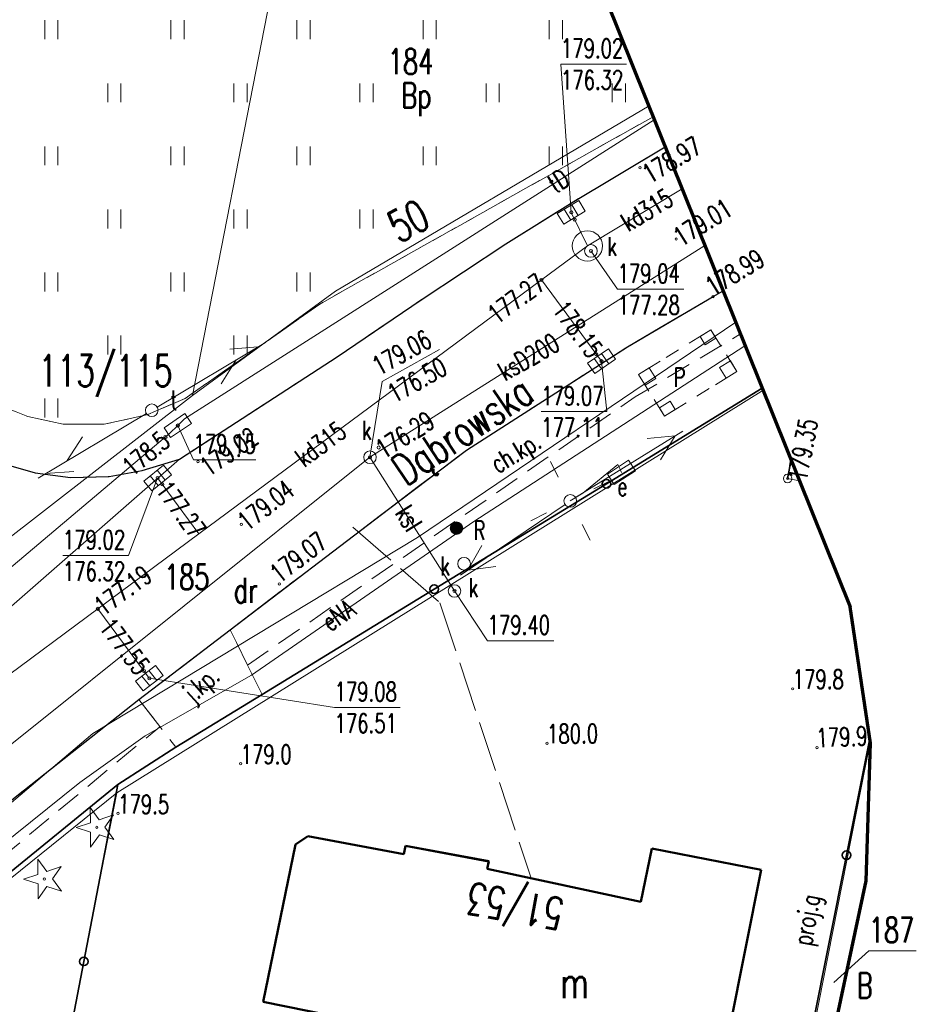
# Model space of a CAD drawing. Header units: metres. Extents: x 7429064 to 7429988, y 5709479 to 5710302.
# Tile 32 of 38: x 7429869 to 7429904, y 5710154 to 5710193. Entities that reach past the tile are written whole.
import ezdxf
from ezdxf.enums import TextEntityAlignment as Align

# ---------------------------------------------------------------- set-up
doc = ezdxf.new("R2010")
doc.units = ezdxf.units.M
doc.header["$MEASUREMENT"] = 0
for name, pattern in [('1', [0]), ('3_1', [0]), ('3_14', [1, -1]), ('3_KTCR02', [1.5, 1, -0.5]), ('3_KTJZ01', [2, 1.5, -0.5]), ('3_KTKR01', [0]), ('3_PTTU', [1.5, 1, -0.5]), ('5_EGBB01', [0]), ('7_1', [0]), ('7_SUBP02_05', [0]), ('7_SUPB_P_01', [2.5, 2, -0.5]), ('7_SUPE_01', [0]), ('7_SUPK_01', [0]), ('7_SUPK_P_01', [2.5, 2, -0.5]), ('7_SUPT_01', [0]), ('7_SUPW_01', [0])]:
    doc.linetypes.add(name, pattern=pattern)
doc.layers.get('0').update_dxf_attribs({"color": 250, "linetype": 'CONTINUOUS', "lineweight": 100})
for name, color, linetype, lineweight in [('BUIB_E_T_3', 7, 'CONTINUOUS', 15), ('BUIB_E_T_5', 7, 'CONTINUOUS', 15), ('BUIB_L_9', 7, 'CONTINUOUS', 18), ('BUIB_T_1', 7, 'CONTINUOUS', 18), ('DZIALKA_L_0', 96, '1', 18), ('DZIALKA_T_0', 96, 'CONTINUOUS', 18), ('EADTD_T_0', 7, 'CONTINUOUS', 25), ('EGBB_E_T_0', 7, 'CONTINUOUS', 25), ('EGBB_L_0', 7, '5_EGBB01', 50), ('KTCR_E_T_1', 7, 'CONTINUOUS', 15), ('KTCR_L_1', 7, '3_KTCR02', 18), ('KTJZ_E_T_0', 7, 'CONTINUOUS', 15), ('KTJZ_L_0', 7, '3_KTJZ01', 18), ('KTKR_L_0', 7, '3_KTKR01', 25), ('KTOK_L_1', 7, '3_1', 18), ('KTOK_L_4', 7, 'CONTINUOUS', 35), ('KTUL_E_T_0', 7, 'CONTINUOUS', 25), ('OBOP_T_0', 96, 'CONTINUOUS', 18), ('PTTU_L_2', 7, '3_PTTU', 18), ('RTPW_T_0', 7, 'CONTINUOUS', 15), ('RTPW_T_1', 7, 'CONTINUOUS', 15), ('SUBK_L_0', 34, '7_SUBP02_05', 18), ('SUPE_E_T_3', 1, 'CONTINUOUS', 15), ('SUPE_L_3', 1, '7_SUPE_01', 18), ('SUPK_E_T_0', 34, 'CONTINUOUS', 15), ('SUPK_E_T_4', 34, 'CONTINUOUS', 15), ('SUPK_L_0', 34, '7_SUPK_01', 18), ('SUPK_L_4', 34, '7_SUPK_01', 18), ('SUPP_E_T_3', 52, 'CONTINUOUS', 15), ('SUPP_L_4', 34, '7_SUPK_P_01', 18), ('SUPT_E_T_0', 30, 'CONTINUOUS', 15), ('SUPT_L_0', 30, '7_SUPT_01', 18), ('SUPW_L_0', 5, '7_SUPW_01', 18), ('SUSM_T_0', 7, 'CONTINUOUS', 18), ('SUSM_T_3', 7, 'CONTINUOUS', 18), ('SUTK_T_0', 7, 'CONTINUOUS', 18), ('SUTT_T_0', 30, 'CONTINUOUS', 18), ('SUUE_E_T_2', 7, 'CONTINUOUS', 15), ('SUUE_T_3', 7, 'CONTINUOUS', 18), ('SUUK_E_T_3', 7, 'CONTINUOUS', 15), ('SUUK_E_T_9', 34, 'CONTINUOUS', 15), ('SUUK_T_0', 7, 'CONTINUOUS', 18), ('SUUK_T_2', 34, 'CONTINUOUS', 18), ('SUUK_T_4', 7, 'CONTINUOUS', 18), ('SUUT_E_T_9', 30, 'CONTINUOUS', 15), ('SUUT_T_1', 30, 'CONTINUOUS', 18), ('UZYTKI_T_0', 96, 'CONTINUOUS', 18), ('zakres', 2, 'CONTINUOUS', 70)]:
    doc.layers.add(name, color=color, linetype=linetype, lineweight=lineweight)
doc.styles.get("Standard").update_dxf_attribs({"font": 'Simplex.SHX', "width": 0.75})

# ---------------------------------------------------------------- blocks, each defined once
blk = doc.blocks.new('3_BUIB07_01')
at = {"linetype": 'Continuous'}
for radius in [0.25, 0.225, 0.2, 0.2, 0.175, 0.175, 0.15, 0.15, 0.125, 0.125, 0.1, 0.1, 0.075, 0.075, 0.05, 0.05, 0.025, 0.025, 0.00715, 0.00715]:
    blk.add_circle((0, 0), radius, dxfattribs=at)
blk = doc.blocks.new('3_OBOP01_01')
at = {"linetype": 'Continuous'}
for p, q in [((-0.3012, 0.09375), (-0.4937, 0.6621)), ((-0.4937, 0.6621), (-0.0039, 0.31545)), ((-0.0039, 0.31545), (0.4771, 0.67415)), ((0.4771, 0.67415), (0.2988, 0.1012)), ((-0.78225, -0.26495), (-0.3012, 0.09375)), ((0.2988, 0.1012), (0.7886, -0.24545)), ((-0.18225, -0.2575), (-0.78225, -0.26495)), ((0.01025, -0.82585), (-0.18225, -0.2575)), ((0.1886, -0.2529), (0.01025, -0.82585)), ((0.7886, -0.24545), (0.1886, -0.2529))]:
    blk.add_line(p, q, dxfattribs=at)
blk.add_circle((0, 0), 0.045, dxfattribs=at)
blk = doc.blocks.new('3_PTTU04')
at = {"linetype": 'Continuous'}
for p, q in [((-0.2625, -0.375), (-0.2625, 0.375)), ((0.2625, -0.375), (0.2625, 0.375))]:
    blk.add_line(p, q, dxfattribs=at)
blk = doc.blocks.new('3_RTPW02')
at = {"linetype": 'Continuous'}
blk.add_circle((0, 0), 0.045, dxfattribs=at)
blk = doc.blocks.new('3_RTPW01')
at = {"linetype": 'Continuous'}
blk.add_circle((0, 0), 0.045, dxfattribs=at)
blk = doc.blocks.new('7_SUSM04_01')
at = {"linetype": 'Continuous'}
blk.add_circle((0, 0), 0.25, dxfattribs=at)
blk = doc.blocks.new('7_SUSM01_01')
at = {"linetype": 'Continuous'}
for p, q in [((-0.742, 0.742), (-1.237, 1.237)), ((0.742, 0.742), (1.237, 1.237)), ((-0.742, -0.742), (-1.237, -1.237)), ((0.742, -0.742), (1.237, -1.237))]:
    blk.add_line(p, q, dxfattribs=at)
blk = doc.blocks.new('7_SUPS01_05')
at = {"linetype": 'Continuous'}
blk.add_circle((0, 0), 0.0625, dxfattribs=at)
blk = doc.blocks.new('7_SUPS01_07')
at = {"linetype": 'Continuous'}
blk.add_circle((0, 0), 0.0625, dxfattribs=at)
blk = doc.blocks.new('7_SUUS18_01')
at = {"linetype": 'Continuous'}
for p, q in [((0.5, 0.25), (-0.5, 0.25)), ((-0.5, 0.25), (-0.5, -0.25)), ((0.5, -0.25), (0.5, 0.25)), ((-0.5, -0.25), (0.5, -0.25))]:
    blk.add_line(p, q, dxfattribs=at)
blk = doc.blocks.new('7_SUUS15_05')
at = {"linetype": 'Continuous'}
blk.add_circle((0, 0), 0.25, dxfattribs=at)
blk = doc.blocks.new('7_SUUS22_01')
at = {"linetype": 'Continuous'}
blk.add_circle((0, 0), 0.25, dxfattribs=at)
blk = doc.blocks.new('7_SUUS05')
at = {"linetype": 'Continuous'}
for p, q in [((-0.5, -0.25), (-0.5, 0.25)), ((-0.5, 0.25), (0.5, 0.25)), ((-0.175, 0.25), (-0.175, -0.25)), ((0.175, 0.25), (0.175, -0.25)), ((0.5, 0.25), (0.5, -0.25)), ((0.5, -0.25), (-0.5, -0.25))]:
    blk.add_line(p, q, dxfattribs=at)
blk = doc.blocks.new('7_SUUS15_07B')
at = {"linetype": 'Continuous'}
for p, q in [((0.5, 0.233), (-0.5, 0.233)), ((-0.5, 0.233), (-0.5, -0.233)), ((0.5, -0.233), (0.5, 0.233)), ((-0.5, -0.233), (0.5, -0.233))]:
    blk.add_line(p, q, dxfattribs=at)

msp = doc.modelspace()

# ---------------------------------------------------------------- linework, layer by layer
at = {"layer": 'BUIB_L_9', "linetype": '3_1'}
for p, q in [((7429895.44, 5710180.194), (7429896.29, 5710180.72)), ((7429895.867, 5710180.453), (7429896.29, 5710180.72)), ((7429896.29, 5710180.72), (7429896.706, 5710180.06)), ((7429896.29, 5710180.72), (7429896.498, 5710180.39)), ((7429896.075, 5710180.123), (7429895.867, 5710180.453)), ((7429896.498, 5710180.39), (7429896.075, 5710180.123)), ((7429894.525, 5710179.628), (7429895.015, 5710179.931)), ((7429896.914, 5710179.73), (7429897.33, 5710179.07)), ((7429893.43, 5710178.95), (7429894.28, 5710179.476)), ((7429893.43, 5710178.95), (7429893.855, 5710179.213)), ((7429893.855, 5710179.213), (7429894.118, 5710178.788)), ((7429896.642, 5710179.233), (7429897.068, 5710179.496)), ((7429896.904, 5710178.808), (7429896.642, 5710179.233)), ((7429897.068, 5710179.496), (7429897.33, 5710179.07)), ((7429893.693, 5710178.525), (7429893.43, 5710178.95)), ((7429893.842, 5710178.29), (7429893.43, 5710178.95)), ((7429894.118, 5710178.788), (7429893.693, 5710178.525)), ((7429897.33, 5710179.07), (7429896.479, 5710178.545)), ((7429897.33, 5710179.07), (7429896.904, 5710178.808)), ((7429896.231, 5710178.393), (7429895.737, 5710178.087)), ((7429894.46, 5710177.3), (7429894.048, 5710177.96)), ((7429894.254, 5710177.63), (7429894.678, 5710177.895)), ((7429894.46, 5710177.3), (7429894.254, 5710177.63)), ((7429895.311, 5710177.825), (7429894.46, 5710177.3)), ((7429894.678, 5710177.895), (7429894.884, 5710177.565)), ((7429894.884, 5710177.565), (7429894.46, 5710177.3))]:
    msp.add_line(p, q, dxfattribs=at)
at = {"layer": 'DZIALKA_L_0', "linetype": '1'}
for p, q in [((7429875.74, 5710178.12), (7429879.7, 5710198.37)), ((7429893.854, 5710189.61), (7429881.41, 5710182.26)), ((7429875.74, 5710178.12), (7429881.41, 5710182.26)), ((7429875.74, 5710178.12), (7429856.42, 5710163.13)), ((7429898.391, 5710178.346), (7429872.74, 5710162.37)), ((7429899.623, 5710149.249), (7429902.616, 5710164.38)), ((7429838.22, 5710134.56), (7429872.74, 5710162.37)), ((7429872.74, 5710162.37), (7429870.06, 5710148.64))]:
    msp.add_line(p, q, dxfattribs=at)
at = {"layer": 'DZIALKA_T_0', "linetype": 'Continuous'}
for p, q in [((7429901.174, 5710154.842), (7429902.559, 5710156.098)), ((7429902.559, 5710156.098), (7429904.441, 5710156.098))]:
    msp.add_line(p, q, dxfattribs=at)
at = {"layer": 'EGBB_L_0'}
for p, q in [((7429880.32, 5710160.65), (7429879.82, 5710160.32)), ((7429884.12, 5710159.94), (7429880.32, 5710160.65)), ((7429879.82, 5710160.32), (7429878.54, 5710154.08)), ((7429884.19, 5710160.26), (7429884.12, 5710159.94)), ((7429887.49, 5710159.65), (7429884.19, 5710160.26)), ((7429887.494, 5710159.653), (7429884.19, 5710160.26)), ((7429893.95, 5710160.16), (7429893.52, 5710158.04)), ((7429898.29, 5710159.31), (7429893.95, 5710160.16)), ((7429887.494, 5710159.653), (7429887.43, 5710159.36)), ((7429887.49, 5710159.65), (7429887.43, 5710159.36)), ((7429893.52, 5710158.04), (7429887.43, 5710159.36)), ((7429895.5, 5710145.29), (7429898.29, 5710159.31)), ((7429878.54, 5710154.08), (7429889.91, 5710151.79))]:
    msp.add_line(p, q, dxfattribs=at)
at = {"layer": 'KTCR_L_1', "linetype": '3_KTCR02'}
for p, q in [((7429894.006, 5710189.171), (7429880.785, 5710181.74)), ((7429890.731, 5710185.731), (7429894.487, 5710187.976)), ((7429888.163, 5710184.128), (7429890.731, 5710185.731)), ((7429884.815, 5710181.914), (7429888.163, 5710184.128)), ((7429881.477, 5710179.651), (7429884.815, 5710181.914)), ((7429892.99, 5710180.05), (7429896.38, 5710182.04)), ((7429896.38, 5710182.04), (7429896.78, 5710182.274)), ((7429880.785, 5710181.74), (7429875.448, 5710178.004)), ((7429893.29, 5710178.063), (7429897.469, 5710180.559)), ((7429886.61, 5710175.95), (7429892.99, 5710180.05)), ((7429875.231, 5710175.594), (7429881.477, 5710179.651)), ((7429875.448, 5710178.004), (7429873.969, 5710177.362)), ((7429877.925, 5710167.433), (7429893.29, 5710178.063)), ((7429869.219, 5710177.287), (7429867.788, 5710177.866)), ((7429870.609, 5710176.989), (7429869.219, 5710177.287)), ((7429873.969, 5710177.362), (7429872.239, 5710176.981)), ((7429872.239, 5710176.981), (7429870.609, 5710176.989)), ((7429883.51, 5710173.62), (7429886.61, 5710175.95)), ((7429868.351, 5710175.386), (7429869.501, 5710175.058)), ((7429873.741, 5710175.142), (7429875.231, 5710175.594)), ((7429869.501, 5710175.058), (7429870.901, 5710174.869)), ((7429870.901, 5710174.869), (7429872.441, 5710174.911)), ((7429872.441, 5710174.911), (7429873.741, 5710175.142)), ((7429877.238, 5710168.825), (7429883.51, 5710173.62)), ((7429877.925, 5710167.433), (7429877.238, 5710168.825)), ((7429864.71, 5710159.04), (7429873.621, 5710166.061)), ((7429873.621, 5710166.061), (7429874.45, 5710164.99)), ((7429865.81, 5710157.84), (7429874.45, 5710164.99))]:
    msp.add_line(p, q, dxfattribs=at)
at = {"layer": 'KTJZ_L_0', "linetype": '3_KTJZ01'}
for p, q in [((7429894.487, 5710187.976), (7429890.731, 5710185.731)), ((7429890.731, 5710185.731), (7429888.163, 5710184.128)), ((7429888.163, 5710184.128), (7429884.815, 5710181.914)), ((7429884.815, 5710181.914), (7429881.477, 5710179.651)), ((7429892.99, 5710180.05), (7429896.38, 5710182.04)), ((7429896.38, 5710182.04), (7429896.78, 5710182.274)), ((7429886.61, 5710175.95), (7429892.99, 5710180.05)), ((7429881.477, 5710179.651), (7429875.231, 5710175.594)), ((7429883.51, 5710173.62), (7429886.61, 5710175.95)), ((7429869.501, 5710175.058), (7429868.351, 5710175.386)), ((7429875.231, 5710175.594), (7429873.741, 5710175.142)), ((7429899.34, 5710174.83), (7429899.479, 5710175.561)), ((7429870.901, 5710174.869), (7429869.501, 5710175.058)), ((7429872.441, 5710174.911), (7429870.901, 5710174.869)), ((7429873.741, 5710175.142), (7429872.441, 5710174.911)), ((7429899.81, 5710174.737), (7429899.34, 5710174.83)), ((7429877.238, 5710168.825), (7429883.51, 5710173.62)), ((7429873.621, 5710166.061), (7429877.238, 5710168.825)), ((7429878.501, 5710166.266), (7429877.238, 5710168.825)), ((7429864.71, 5710159.04), (7429873.621, 5710166.061)), ((7429873.621, 5710166.061), (7429875.083, 5710164.172)), ((7429875.083, 5710164.172), (7429878.501, 5710166.266))]:
    msp.add_line(p, q, dxfattribs=at)
at = {"layer": 'KTJZ_L_0', "linetype": '3_14'}
msp.add_line((7429866.019, 5710167.553), (7429875.231, 5710175.594), dxfattribs=at)
at = {"layer": 'KTKR_L_0', "linetype": '3_KTKR01'}
for p, q in [((7429890.731, 5710185.731), (7429894.487, 5710187.976)), ((7429888.163, 5710184.128), (7429890.731, 5710185.731)), ((7429884.815, 5710181.914), (7429888.163, 5710184.128)), ((7429881.477, 5710179.651), (7429884.815, 5710181.914)), ((7429892.99, 5710180.05), (7429896.38, 5710182.04)), ((7429896.38, 5710182.04), (7429896.78, 5710182.274)), ((7429886.61, 5710175.95), (7429892.99, 5710180.05)), ((7429875.231, 5710175.594), (7429881.477, 5710179.651)), ((7429883.51, 5710173.62), (7429886.61, 5710175.95)), ((7429868.351, 5710175.386), (7429869.501, 5710175.058)), ((7429873.741, 5710175.142), (7429875.231, 5710175.594)), ((7429869.501, 5710175.058), (7429870.901, 5710174.869)), ((7429870.901, 5710174.869), (7429872.441, 5710174.911)), ((7429872.441, 5710174.911), (7429873.741, 5710175.142)), ((7429877.238, 5710168.825), (7429883.51, 5710173.62)), ((7429873.621, 5710166.061), (7429877.238, 5710168.825)), ((7429864.71, 5710159.04), (7429873.621, 5710166.061))]:
    msp.add_line(p, q, dxfattribs=at)
at = {"layer": 'KTOK_L_1'}
msp.add_line((7429899.81, 5710174.737), (7429899.34, 5710174.83), dxfattribs=at)
msp.add_circle((7429899.34, 5710174.83), 0.17, dxfattribs=at)
at = {"layer": 'KTOK_L_4'}
for p, q in [((7429892.154, 5710174.622), (7429898.335, 5710178.405)), ((7429899.478, 5710175.563), (7429899.34, 5710174.83)), ((7429885.327, 5710170.444), (7429892.154, 5710174.622)), ((7429878.501, 5710166.266), (7429885.327, 5710170.444)), ((7429875.083, 5710164.172), (7429878.501, 5710166.266)), ((7429901.674, 5710159.894), (7429902.596, 5710164.515)), ((7429872.78, 5710162.7), (7429875.083, 5710164.172)), ((7429872.78, 5710162.7), (7429867.198, 5710158.156)), ((7429871.435, 5710155.685), (7429872.78, 5710162.7)), ((7429900.286, 5710152.936), (7429901.674, 5710159.894)), ((7429870.09, 5710148.67), (7429871.435, 5710155.685))]:
    msp.add_line(p, q, dxfattribs=at)
for centre in [(7429892.154, 5710174.622), (7429885.327, 5710170.444), (7429901.674, 5710159.894), (7429871.435, 5710155.685)]:
    msp.add_circle(centre, 0.17, dxfattribs=at)
at = {"layer": 'PTTU_L_2', "linetype": '3_PTTU'}
for p, q in [((7429880.785, 5710181.74), (7429894.006, 5710189.171)), ((7429875.448, 5710178.004), (7429880.785, 5710181.74)), ((7429873.969, 5710177.362), (7429875.448, 5710178.004)), ((7429867.788, 5710177.866), (7429869.219, 5710177.287)), ((7429869.219, 5710177.287), (7429870.609, 5710176.989)), ((7429872.239, 5710176.981), (7429873.969, 5710177.362)), ((7429870.609, 5710176.989), (7429872.239, 5710176.981))]:
    msp.add_line(p, q, dxfattribs=at)
at = {"layer": 'SUBK_L_0', "linetype": '7_SUBP02_05'}
msp.add_circle((7429891.4, 5710184.05), 0.6, dxfattribs=at)
at = {"layer": 'SUPE_L_3', "linetype": '7_SUPE_01'}
for p, q in [((7429886.894, 5710173.126), (7429897.608, 5710180.067)), ((7429897.608, 5710180.067), (7429897.655, 5710180.097)), ((7429895.183, 5710176.705), (7429890.933, 5710174.072)), ((7429894.886, 5710176.52), (7429893.772, 5710176.419)), ((7429894.886, 5710176.52), (7429894.299, 5710175.569)), ((7429891.22, 5710174.25), (7429892.6, 5710175.38)), ((7429892.6, 5710175.38), (7429892.69, 5710175.23)), ((7429892.69, 5710175.23), (7429892.75, 5710175.07)), ((7429890.72, 5710173.94), (7429891.22, 5710174.25)), ((7429886.37, 5710171), (7429890.513, 5710173.8)), ((7429878.08, 5710167.036), (7429886.894, 5710173.126)), ((7429886.66, 5710171.196), (7429887.209, 5710172.171)), ((7429886.66, 5710171.196), (7429887.769, 5710171.342)), ((7429873.872, 5710164.631), (7429878.08, 5710167.036)), ((7429871.274, 5710162.778), (7429873.872, 5710164.631)), ((7429865.029, 5710157.751), (7429871.274, 5710162.778))]:
    msp.add_line(p, q, dxfattribs=at)
at = {"layer": 'SUPK_L_0', "linetype": '7_SUPK_01'}
for p, q in [((7429891.4, 5710184.05), (7429895.157, 5710186.31)), ((7429891.4, 5710184.05), (7429890.76, 5710185.38)), ((7429889.58, 5710182.7), (7429891.4, 5710184.05)), ((7429876, 5710172.63), (7429889.58, 5710182.7)), ((7429891.96, 5710179.48), (7429889.58, 5710182.7)), ((7429874.36, 5710174.85), (7429876, 5710172.63)), ((7429871.99, 5710169.66), (7429876, 5710172.63)), ((7429865.13, 5710164.57), (7429871.99, 5710169.66)), ((7429874.03, 5710166.91), (7429871.99, 5710169.66))]:
    msp.add_line(p, q, dxfattribs=at)
at = {"layer": 'SUPK_L_0', "linetype": '7_1'}
for p, q in [((7429891.4, 5710184.05), (7429895.157, 5710186.31)), ((7429891.4, 5710184.05), (7429890.76, 5710185.38)), ((7429889.58, 5710182.7), (7429891.4, 5710184.05)), ((7429876, 5710172.63), (7429889.58, 5710182.7)), ((7429891.96, 5710179.48), (7429889.58, 5710182.7)), ((7429874.36, 5710174.85), (7429876, 5710172.63)), ((7429871.99, 5710169.66), (7429876, 5710172.63)), ((7429865.13, 5710164.57), (7429871.99, 5710169.66)), ((7429874.03, 5710166.91), (7429871.99, 5710169.66))]:
    msp.add_line(p, q, dxfattribs=at)
at = {"layer": 'SUPK_L_4', "linetype": '7_SUPK_01'}
for p, q in [((7429882.78, 5710175.67), (7429896.061, 5710184.062)), ((7429846.35, 5710146.57), (7429882.78, 5710175.67)), ((7429882.78, 5710175.67), (7429886.13, 5710170.37))]:
    msp.add_line(p, q, dxfattribs=at)
at = {"layer": 'SUPK_L_4', "linetype": '7_1'}
for p, q in [((7429882.78, 5710175.67), (7429896.061, 5710184.062)), ((7429846.35, 5710146.57), (7429882.78, 5710175.67)), ((7429882.78, 5710175.67), (7429886.13, 5710170.37))]:
    msp.add_line(p, q, dxfattribs=at)
at = {"layer": 'SUPP_L_4', "linetype": '7_SUPK_P_01'}
for p, q in [((7429882.1, 5710172.9), (7429885.55, 5710169.9)), ((7429885.55, 5710169.9), (7429889.173, 5710158.982))]:
    msp.add_line(p, q, dxfattribs=at)
at = {"layer": 'SUPP_L_4', "linetype": '7_SUPB_P_01'}
for p, q in [((7429882.1, 5710172.9), (7429885.55, 5710169.9)), ((7429885.55, 5710169.9), (7429889.173, 5710158.982))]:
    msp.add_line(p, q, dxfattribs=at)
at = {"layer": 'SUPT_L_0', "linetype": '7_SUPT_01'}
for p, q in [((7429875.43, 5710177.19), (7429894.053, 5710189.055)), ((7429874.343, 5710177.661), (7429878.637, 5710180.222)), ((7429877.222, 5710179.96), (7429878.337, 5710180.043)), ((7429876.875, 5710178.589), (7429877.478, 5710179.531)), ((7429869.618, 5710174.847), (7429873.914, 5710177.405)), ((7429874.83, 5710176.61), (7429875.16, 5710176.93)), ((7429875.16, 5710176.93), (7429875.43, 5710177.19)), ((7429846.61, 5710152.83), (7429874.83, 5710176.61)), ((7429870.778, 5710175.538), (7429871.381, 5710176.479)), ((7429869.918, 5710175.026), (7429871.033, 5710175.108))]:
    msp.add_line(p, q, dxfattribs=at)
at = {"layer": 'SUPW_L_0', "linetype": '7_SUPW_01'}
for p, q in [((7429884.67, 5710172.49), (7429897.279, 5710181.032)), ((7429871.79, 5710164.72), (7429884.67, 5710172.49)), ((7429860.36, 5710155.04), (7429871.79, 5710164.72))]:
    msp.add_line(p, q, dxfattribs=at)
at = {"layer": 'SUPW_L_0', "linetype": '7_1'}
for p, q in [((7429897.279, 5710181.032), (7429884.67, 5710172.49)), ((7429884.67, 5710172.49), (7429871.79, 5710164.72)), ((7429871.79, 5710164.72), (7429860.36, 5710155.04))]:
    msp.add_line(p, q, dxfattribs=at)
at = {"layer": 'SUTK_T_0', "linetype": 'Continuous'}
for p, q in [((7429890.76, 5710185.38), (7429890.349, 5710191.257)), ((7429890.349, 5710191.257), (7429892.955, 5710191.257)), ((7429891.54, 5710183.85), (7429892.592, 5710182.333)), ((7429892.592, 5710182.333), (7429895.225, 5710182.333)), ((7429883.264, 5710178.671), (7429885.538, 5710179.945)), ((7429891.96, 5710179.48), (7429892.174, 5710177.482)), ((7429882.78, 5710175.67), (7429883.264, 5710178.671)), ((7429889.568, 5710177.482), (7429892.174, 5710177.482)), ((7429874.36, 5710174.85), (7429873.208, 5710171.771)), ((7429870.602, 5710171.771), (7429873.208, 5710171.771)), ((7429886.13, 5710170.37), (7429887.442, 5710168.398)), ((7429887.442, 5710168.398), (7429890.075, 5710168.398)), ((7429874.03, 5710166.91), (7429881.374, 5710165.749)), ((7429881.374, 5710165.749), (7429883.979, 5710165.749))]:
    msp.add_line(p, q, dxfattribs=at)
at = {"layer": 'SUTT_T_0', "linetype": 'Continuous'}
for p, q in [((7429875.16, 5710176.93), (7429875.78, 5710175.57)), ((7429875.78, 5710175.57), (7429878.25, 5710175.57))]:
    msp.add_line(p, q, dxfattribs=at)
at = {"layer": 'zakres', "linetype": 'Continuous', "lineweight": 70, "flags": 128}
for points in [[(7429879.97, 5710224.078), (7429901.822, 5710169.735)], [(7429894.812, 5710142.052), (7429897.529, 5710145.552), (7429899.713, 5710149.408), (7429901.318, 5710153.538), (7429902.453, 5710158.878), (7429902.623, 5710164.334), (7429901.822, 5710169.735)]]:
    msp.add_lwpolyline(points, dxfattribs=at)

# ---------------------------------------------------------------- block references
at = {"layer": 'BUIB_T_1'}
msp.add_blockref('3_BUIB07_01', (7429886.21, 5710172.86), dxfattribs=at)
at = {"layer": 'OBOP_T_0', "rotation": 269.9999974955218}
for p in [(7429871.95, 5710161), (7429869.87, 5710158.95)]:
    msp.add_blockref('3_OBOP01_01', p, dxfattribs=at)
at = {"layer": 'PTTU_L_2'}
for p in [(7429870.145, 5710192.621), (7429875.145, 5710192.621), (7429880.145, 5710192.621), (7429885.145, 5710192.621), (7429890.145, 5710192.621), (7429872.645, 5710190.121), (7429877.645, 5710190.121), (7429882.645, 5710190.121), (7429887.645, 5710190.121), (7429892.645, 5710190.121), (7429870.145, 5710187.621), (7429875.145, 5710187.621), (7429880.145, 5710187.621), (7429885.145, 5710187.621), (7429890.145, 5710187.621), (7429872.645, 5710185.121), (7429877.645, 5710185.121), (7429882.645, 5710185.121), (7429870.145, 5710182.621), (7429875.145, 5710182.621), (7429880.145, 5710182.621), (7429872.645, 5710180.121), (7429877.645, 5710180.121), (7429870.145, 5710177.621)]:
    msp.add_blockref('3_PTTU04', p, dxfattribs=at)
at = {"layer": 'RTPW_T_0'}
for p in [(7429899.54, 5710166.49), (7429889.8, 5710164.33), (7429900.5, 5710164.16), (7429877.65, 5710163.52), (7429872.79, 5710161.55)]:
    msp.add_blockref('3_RTPW01', p, dxfattribs=at)
at = {"layer": 'RTPW_T_1'}
for p in [(7429893.49, 5710187.15), (7429894.92, 5710184.32), (7429896.38, 5710182.04), (7429875.96, 5710175.5), (7429899.34, 5710174.83), (7429877.68, 5710173.01), (7429879.19, 5710170.65)]:
    msp.add_blockref('3_RTPW02', p, dxfattribs=at)
at = {"layer": 'SUSM_T_0', "rotation": 71.8200028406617}
msp.add_blockref('7_SUSM01_01', (7429890.72, 5710173.94), dxfattribs=at)
at = {"layer": 'SUSM_T_3'}
msp.add_blockref('7_SUSM04_01', (7429874.129, 5710177.533), dxfattribs=at)
at = {"layer": 'SUSM_T_3', "rotation": 259.5899968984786}
msp.add_blockref('7_SUSM04_01', (7429890.72, 5710173.94), dxfattribs=at)
at = {"layer": 'SUTK_T_0'}
for p in [(7429890.76, 5710185.38), (7429890.898, 5710185.093), (7429891.54, 5710183.85), (7429889.58, 5710182.7), (7429891.757, 5710179.755), (7429891.96, 5710179.48), (7429883.124, 5710176.06), (7429882.78, 5710175.67), (7429874.36, 5710174.85), (7429874.548, 5710174.596), (7429886.13, 5710170.37), (7429871.99, 5710169.66), (7429873.816, 5710167.198), (7429874.03, 5710166.91)]:
    msp.add_blockref('7_SUPS01_05', p, dxfattribs=at)
at = {"layer": 'SUTT_T_0'}
for p in [(7429875.16, 5710176.93), (7429874.669, 5710176.474)]:
    msp.add_blockref('7_SUPS01_07', p, dxfattribs=at)
at = {"layer": 'SUUE_T_3', "rotation": 32.98808246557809}
msp.add_blockref('7_SUUS18_01', (7429892.75, 5710175.07), dxfattribs=at)
at = {"layer": 'SUUK_T_0'}
for p, rotation in [((7429890.76, 5710185.38), 31.24938951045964), ((7429891.96, 5710179.48), 34.44102762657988), ((7429874.36, 5710174.85), 39.53047478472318), ((7429874.03, 5710166.91), 38.09304781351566)]:
    msp.add_blockref('7_SUUS05', p, dxfattribs=dict(at, rotation=rotation))
at = {"layer": 'SUUK_T_2', "rotation": 269.9999974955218}
for p in [(7429882.78, 5710175.67), (7429886.51, 5710171.45)]:
    msp.add_blockref('7_SUUS15_05', p, dxfattribs=at)
at = {"layer": 'SUUK_T_4'}
for p in [(7429891.54, 5710183.85), (7429886.13, 5710170.37)]:
    msp.add_blockref('7_SUUS22_01', p, dxfattribs=at)
at = {"layer": 'SUUT_T_1', "rotation": 33.90999407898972}
msp.add_blockref('7_SUUS15_07B', (7429875.16, 5710176.93), dxfattribs=at)

# ---------------------------------------------------------------- texts
at = {"layer": 'BUIB_E_T_3', "width": 0.7}
msp.add_text('R', height=0.75, dxfattribs=at).set_placement((7429886.881, 5710172.397))
at = {"layer": 'BUIB_E_T_5', "width": 0.7}
msp.add_text('P', height=0.75, dxfattribs=at).set_placement((7429895.052, 5710178.84), align=Align.MIDDLE)
at = {"layer": 'DZIALKA_T_0', "width": 0.7}
for s, p in [('184', (7429883.49, 5710191.86)), ('185', (7429874.614, 5710171.425)), ('187', (7429902.559, 5710157.431))]:
    msp.add_text(s, height=1, dxfattribs=at).set_placement(p, align=Align.TOP_LEFT)
at = {"layer": 'EADTD_T_0', "width": 0.7}
for s, rotation, p in [('50', 27.9795, (7429884.594, 5710184.49)), ('51/53', 169.9089, (7429888.64, 5710158.493))]:
    msp.add_text(s, height=1.25, rotation=rotation, dxfattribs=at).set_placement(p, align=Align.CENTER)
msp.add_text('113/115', height=1.25, dxfattribs=at).set_placement((7429872.293, 5710178.481), align=Align.CENTER)
at = {"layer": 'EGBB_E_T_0', "width": 0.7}
msp.add_text('m', height=1.25, dxfattribs=at).set_placement((7429890.896, 5710154.854), align=Align.MIDDLE)
at = {"layer": 'KTCR_E_T_1', "width": 0.7}
msp.add_text('ch.kp.', height=0.75, rotation=31.5891, dxfattribs=at).set_placement((7429888.616, 5710175.767), align=Align.MIDDLE)
at = {"layer": 'KTJZ_E_T_0', "width": 0.7}
msp.add_text('j.kp.', height=0.75, rotation=41.4237, dxfattribs=at).set_placement((7429876.143, 5710166.602), align=Align.MIDDLE)
at = {"layer": 'KTUL_E_T_0', "width": 0.7}
msp.add_text('Dąbrowska', height=1.25, rotation=33.9266, dxfattribs=at).set_placement((7429886.527, 5710176.626), align=Align.MIDDLE)
at = {"layer": 'RTPW_T_0', "width": 0.7}
for s, rotation, p in [('179.8', 0.1567, (7429899.54, 5710166.49)), ('180.0', 0.4546, (7429889.8, 5710164.33)), ('179.9', 2.7818, (7429900.5, 5710164.16)), ('179.0', 359.9218, (7429877.65, 5710163.52)), ('179.5', 359.4682, (7429872.79, 5710161.55))]:
    msp.add_text(s, height=0.75, rotation=rotation, dxfattribs=at).set_placement(p)
at = {"layer": 'RTPW_T_1', "width": 0.7}
for s, rotation, p in [('178.97', 30.9568, (7429893.49, 5710187.15)), ('179.35', 79.2326, (7429899.34, 5710174.83)), ('179.02', 34.5016, (7429875.96, 5710175.5))]:
    msp.add_text(s, height=0.75, rotation=rotation, dxfattribs=at).set_placement(p, align=Align.TOP_LEFT)
for s, rotation, p in [('179.01', 32.1086, (7429894.92, 5710184.32)), ('179.04', 37.9872, (7429877.68, 5710173.01))]:
    msp.add_text(s, height=0.75, rotation=rotation, dxfattribs=at).set_placement(p, align=Align.MIDDLE_LEFT)
for s, rotation, p in [('178.99', 31.2398, (7429896.38, 5710182.04)), ('179.07', 37.6992, (7429879.19, 5710170.65))]:
    msp.add_text(s, height=0.75, rotation=rotation, dxfattribs=at).set_placement(p)
at = {"layer": 'SUPE_E_T_3', "width": 0.7}
msp.add_text('eNA', height=0.75, rotation=34.6405, dxfattribs=at).set_placement((7429881.527, 5710169.418), align=Align.MIDDLE)
at = {"layer": 'SUPK_E_T_0', "width": 0.7}
for rotation, p in [(31.0276, (7429893.754, 5710185.475)), (36.5581, (7429880.816, 5710176.202))]:
    msp.add_text('kd315', height=0.75, rotation=rotation, dxfattribs=at).set_placement(p, align=Align.MIDDLE)
at = {"layer": 'SUPK_E_T_4', "width": 0.7}
for s, rotation, p in [('ksD200', 30.0136, (7429889.063, 5710179.648)), ('ksI', 302.296, (7429884.311, 5710173.248))]:
    msp.add_text(s, height=0.75, rotation=rotation, dxfattribs=at).set_placement(p, align=Align.MIDDLE)
at = {"layer": 'SUPP_E_T_3', "width": 0.7}
msp.add_text('proj.g', height=0.75, rotation=80.0653, dxfattribs=at).set_placement((7429900.194, 5710157.317), align=Align.MIDDLE)
at = {"layer": 'SUPT_E_T_0', "width": 0.7}
msp.add_text('tD', height=0.75, rotation=32.5025, dxfattribs=at).set_placement((7429890.248, 5710186.631), align=Align.MIDDLE)
at = {"layer": 'SUTK_T_0', "width": 0.7}
for s, p in [('179.02', (7429890.349, 5710192.257)), ('176.32', (7429890.349, 5710191.007)), ('179.04', (7429892.592, 5710183.333)), ('177.28', (7429892.592, 5710182.083)), ('179.07', (7429889.568, 5710178.482)), ('177.11', (7429889.568, 5710177.232)), ('179.02', (7429870.602, 5710172.771)), ('176.32', (7429870.602, 5710171.521)), ('179.08', (7429881.374, 5710166.749)), ('176.51', (7429881.374, 5710165.499))]:
    msp.add_text(s, height=0.75, dxfattribs=at).set_placement(p, align=Align.TOP_LEFT)
for s, rotation, p in [('177.27', 36.5665, (7429889.58, 5710182.7)), ('178.15', 306.8076, (7429891.757, 5710179.755)), ('177.55', 307.8899, (7429873.816, 5710167.198))]:
    msp.add_text(s, height=0.75, rotation=rotation, dxfattribs=at).set_placement(p, align=Align.MIDDLE_RIGHT)
for s, p in [('179.06', (7429882.776, 5710179.544)), ('176.50', (7429883.387, 5710178.453))]:
    msp.add_text(s, height=0.75, rotation=29.258, dxfattribs=at).set_placement(p, align=Align.TOP_LEFT)
for s, rotation, p in [('176.29', 32.03, (7429883.118, 5710175.907)), ('177.27', 306.4547, (7429874.548, 5710174.596)), ('177.19', 36.5254, (7429871.99, 5710169.66))]:
    msp.add_text(s, height=0.75, rotation=rotation, dxfattribs=at).set_placement(p, align=Align.MIDDLE_LEFT)
msp.add_text('179.40', height=0.75, dxfattribs=at).set_placement((7429887.442, 5710168.648))
at = {"layer": 'SUTT_T_0', "width": 0.7}
msp.add_text('178.5', height=0.75, rotation=40.12, dxfattribs=at).set_placement((7429874.669, 5710176.474), align=Align.MIDDLE_RIGHT)
msp.add_text('179.15', height=0.75, dxfattribs=at).set_placement((7429875.78, 5710176.57), align=Align.TOP_LEFT)
at = {"layer": 'SUUE_E_T_2', "width": 0.7}
msp.add_text('e', height=0.75, dxfattribs=at).set_placement((7429892.587, 5710174.143))
at = {"layer": 'SUUK_E_T_3', "width": 0.7}
for p in [(7429892.189, 5710183.653), (7429886.69, 5710170.13)]:
    msp.add_text('k', height=0.75, dxfattribs=at).set_placement(p)
at = {"layer": 'SUUK_E_T_9', "width": 0.7}
msp.add_text('k', height=0.75, dxfattribs=at).set_placement((7429882.46, 5710177.11), align=Align.TOP_LEFT)
msp.add_text('k', height=0.75, rotation=359.55, dxfattribs=at).set_placement((7429885.57, 5710171.74), align=Align.TOP_LEFT)
at = {"layer": 'SUUT_E_T_9', "width": 0.7}
msp.add_text('t', height=0.75, dxfattribs=at).set_placement((7429874.87, 5710178.32), align=Align.TOP_LEFT)
at = {"layer": 'UZYTKI_T_0', "width": 0.7}
for s, p in [('Bp', (7429884.019, 5710190.522)), ('dr', (7429877.374, 5710170.896)), ('B', (7429902.075, 5710155.227))]:
    msp.add_text(s, height=1, dxfattribs=at).set_placement(p, align=Align.TOP_LEFT)

doc.saveas('drawing.dxf')
